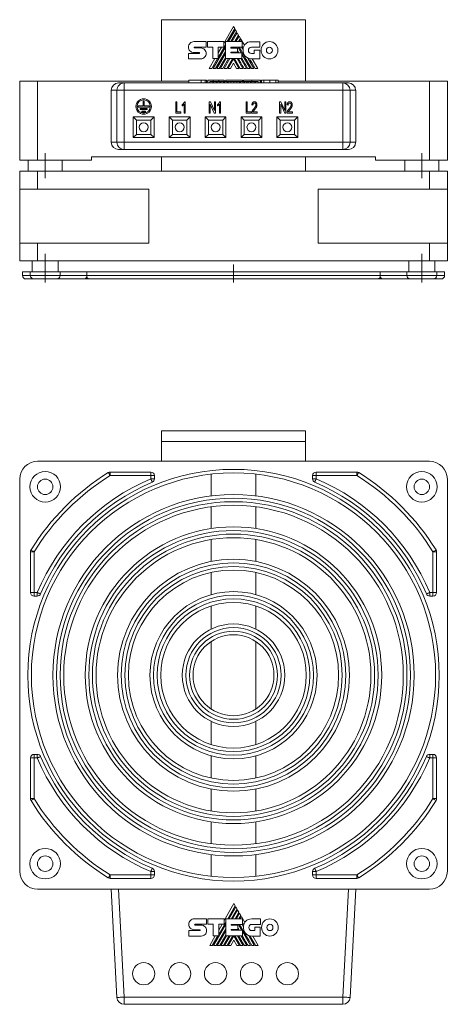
# Model space of a CAD drawing. Header units: millimetres. Extents: x 44 to 565, y 72 to 346.
# Tile 2 of 3: x 246 to 365, y 72 to 346. Entities that reach past the tile are written whole.
import ezdxf

# ---------------------------------------------------------------- set-up
doc = ezdxf.new("R2010")
doc.units = ezdxf.units.MM
doc.linetypes.add('CENTERX2', pattern=[20.32, 12.7, -2.54, 2.54, -2.54])
doc.linetypes.add('PHANTOM', pattern=[12.7, 6.35, -1.27, 1.27, -1.27, 1.27, -1.27])
doc.layers.add('___VS___', color=7, linetype='Continuous', lineweight=15)

msp = doc.modelspace()

# ---------------------------------------------------------------- linework, layer by layer
at = {"color": 7, "linetype": 'Continuous', "lineweight": 15}
for p, q in [((285.82, 346.06), (325.82, 346.06)), ((285.82, 328.96), (285.82, 346.06)), ((325.82, 346.06), (325.82, 328.96)), ((305.81, 344.19), (303.09, 339.48)), ((304.09, 339.95), (306.18, 343.57)), ((306.34, 343.29), (304.41, 339.95)), ((305.12, 339.95), (306.69, 342.68)), ((306.85, 342.4), (305.44, 339.95)), ((306.18, 343.57), (305.81, 344.19)), ((306.69, 342.68), (306.34, 343.29)), ((307.21, 341.78), (306.85, 342.4)), ((294.78, 339.97), (298.2, 339.97)), ((298.2, 339.97), (298.2, 338.44)), ((298.54, 338.44), (298.54, 339.96)), ((298.54, 339.96), (303.09, 339.96)), ((303.09, 339.96), (303.09, 338.45)), ((303.55, 335.24), (303.55, 339.95)), ((303.55, 339.95), (308.19, 339.95)), ((306.15, 339.95), (307.21, 341.78)), ((307.37, 341.5), (306.47, 339.95)), ((307.2, 339.95), (307.73, 340.87)), ((307.73, 340.87), (307.37, 341.5)), ((307.89, 340.61), (307.51, 339.95)), ((308.84, 338.95), (307.89, 340.61)), ((308.19, 339.95), (308.19, 338.43)), ((310.79, 339.94), (313.17, 339.94)), ((313.17, 339.94), (313.17, 338.41)), ((296.29, 336.94), (294.78, 336.94)), ((294.98, 338.44), (298.2, 338.44)), ((294.98, 338.2), (296.72, 338.2)), ((300.02, 338.44), (298.54, 338.44)), ((300.02, 335.24), (300.02, 338.44)), ((300.12, 332.52), (303.55, 338.46)), ((300.83, 332.52), (303.55, 337.23)), ((301.57, 335.59), (303.55, 339.02)), ((303.09, 338.45), (301.57, 338.45)), ((301.57, 335.24), (301.57, 338.45)), ((302.5, 338.45), (301.57, 336.85)), ((305.09, 338.43), (308.19, 338.43)), ((305.09, 338.43), (305.09, 338.18)), ((305.09, 338.18), (306.94, 338.18)), ((305.09, 337.03), (306.94, 337.03)), ((305.09, 337.03), (305.09, 336.8)), ((305.09, 336.8), (308.17, 336.8)), ((305.37, 336.8), (305.5, 337.03)), ((305.45, 338.18), (305.59, 338.43)), ((305.69, 336.8), (305.82, 337.03)), ((306.17, 338.18), (306.32, 338.43)), ((306.49, 338.18), (306.63, 338.43)), ((306.81, 337.03), (306.94, 336.8)), ((306.94, 338.18), (306.94, 337.03)), ((307.2, 338.16), (307.35, 338.43)), ((307.2, 338.16), (307.98, 336.8)), ((308.07, 338.43), (308.47, 337.73)), ((308.17, 335.24), (308.17, 336.8)), ((313.17, 338.41), (310.79, 338.41)), ((311.61, 336.69), (311.61, 337.6)), ((311.61, 337.6), (313.12, 337.6)), ((313.12, 337.6), (313.12, 335.17)), ((293.28, 336.69), (296.29, 336.69)), ((296.72, 335.18), (293.28, 335.18)), ((300.64, 335.24), (299.07, 332.52)), ((299.8, 332.52), (301.37, 335.24)), ((300.02, 335.24), (301.57, 335.24)), ((301.16, 332.52), (303.55, 336.67)), ((301.86, 332.52), (303.55, 335.44)), ((302.18, 332.52), (303.75, 335.24)), ((302.89, 332.52), (304.47, 335.24)), ((303.22, 332.52), (304.79, 335.24)), ((303.55, 335.24), (308.17, 335.24)), ((303.93, 332.52), (305.51, 335.24)), ((304.25, 332.52), (305.81, 335.22)), ((307.37, 332.52), (305.81, 335.22)), ((307.69, 332.52), (306.11, 335.24)), ((306.81, 335.24), (308.39, 332.52)), ((307.84, 335.24), (309.42, 332.52)), ((308.17, 336.48), (310.46, 332.52)), ((309.83, 335.38), (311.48, 332.52)), ((310.79, 336.69), (311.61, 336.69)), ((313.12, 335.17), (310.8, 335.17)), ((312.56, 332.52), (311.03, 335.17)), ((305.81, 333.99), (304.95, 332.52)), ((305.81, 333.99), (306.66, 332.52)), ((246.32, 306.96), (246.32, 328.96)), ((246.32, 328.96), (251.32, 328.96)), ((251.32, 306.96), (251.32, 328.96)), ((251.32, 328.96), (293.4, 328.96)), ((293.4, 329.21), (293.4, 328.46)), ((296.84, 329.21), (293.4, 329.21)), ((293.4, 329.21), (293.4, 328.46)), ((298.34, 329.21), (298.34, 328.46)), ((298.34, 328.96), (298.66, 328.96)), ((298.66, 329.21), (298.66, 328.46)), ((300.14, 329.21), (298.66, 329.21)), ((299.19, 328.87), (299.19, 328.46)), ((299.19, 328.87), (299.92, 328.87)), ((299.92, 328.87), (299.92, 328.46)), ((299.92, 328.87), (300.24, 328.87)), ((300.14, 329.21), (300.14, 328.87)), ((300.14, 329.21), (301.69, 329.21)), ((300.24, 328.87), (300.24, 328.46)), ((300.24, 328.87), (300.95, 328.87)), ((300.95, 328.87), (300.95, 328.46)), ((300.95, 328.87), (301.28, 328.87)), ((301.28, 328.87), (301.28, 328.46)), ((301.28, 328.87), (301.98, 328.87)), ((301.69, 329.21), (301.69, 328.87)), ((303.21, 329.21), (301.69, 329.21)), ((301.98, 328.87), (301.98, 328.46)), ((301.98, 328.87), (302.3, 328.87)), ((302.3, 328.87), (302.3, 328.46)), ((302.3, 328.87), (303.01, 328.87)), ((303.01, 328.87), (303.01, 328.46)), ((303.01, 328.87), (303.34, 328.87)), ((303.21, 328.87), (303.21, 329.21)), ((303.21, 328.96), (303.67, 328.96)), ((303.34, 328.87), (303.34, 328.46)), ((303.34, 328.87), (304.05, 328.87)), ((303.67, 329.21), (303.67, 328.87)), ((303.67, 329.21), (308.29, 329.21)), ((304.05, 328.87), (304.05, 328.46)), ((304.05, 328.87), (304.37, 328.87)), ((304.37, 328.87), (304.37, 328.46)), ((304.37, 328.87), (305.07, 328.87)), ((305.07, 328.87), (305.07, 328.46)), ((305.93, 328.87), (305.07, 328.87)), ((305.93, 328.87), (305.93, 328.46)), ((305.93, 328.87), (306.77, 328.87)), ((306.77, 328.87), (306.77, 328.46)), ((306.77, 328.87), (307.48, 328.87)), ((307.48, 328.87), (307.48, 328.46)), ((307.81, 328.87), (307.48, 328.87)), ((307.81, 328.87), (307.81, 328.46)), ((307.81, 328.87), (308.51, 328.87)), ((308.29, 329.21), (308.29, 328.87)), ((308.29, 329.21), (308.31, 329.21)), ((308.31, 329.21), (308.31, 328.87)), ((308.31, 328.96), (308.58, 328.96)), ((308.51, 328.87), (308.51, 328.46)), ((308.84, 328.87), (308.51, 328.87)), ((308.58, 329.21), (308.58, 328.87)), ((310.92, 329.21), (308.58, 329.21)), ((308.84, 328.87), (308.84, 328.46)), ((308.84, 328.87), (309.54, 328.87)), ((309.54, 328.87), (309.54, 328.46)), ((309.86, 328.87), (309.54, 328.87)), ((309.86, 328.87), (309.86, 328.46)), ((309.86, 328.87), (310.57, 328.87)), ((310.57, 328.87), (310.57, 328.46)), ((310.9, 328.87), (310.58, 328.87)), ((310.9, 328.87), (310.9, 328.46)), ((310.9, 328.87), (311.6, 328.87)), ((310.92, 328.87), (310.92, 329.21)), ((313.24, 329.21), (310.92, 329.21)), ((311.6, 328.87), (311.6, 328.46)), ((311.96, 328.87), (311.6, 328.87)), ((311.96, 328.87), (311.96, 328.46)), ((311.96, 328.87), (312.68, 328.87)), ((312.68, 328.87), (312.68, 328.46)), ((313.24, 329.21), (313.24, 328.46)), ((313.29, 329.21), (313.24, 329.21)), ((313.29, 329.21), (313.29, 328.46)), ((313.29, 328.96), (313.61, 328.96)), ((313.61, 329.21), (313.61, 328.46)), ((318.28, 329.21), (318.28, 328.46)), ((318.28, 328.96), (360.32, 328.96)), ((360.32, 306.96), (360.32, 328.96)), ((360.32, 328.96), (365.32, 328.96)), ((365.32, 306.96), (365.32, 328.96)), ((271.82, 311.96), (271.82, 326.46)), ((273.39, 326.46), (271.82, 326.46)), ((273.39, 311.96), (273.39, 326.46)), ((275.39, 326.46), (273.39, 326.46)), ((273.82, 328.46), (275.39, 328.46)), ((275.39, 328.46), (336.24, 328.46)), ((275.39, 326.46), (275.39, 328.46)), ((275.39, 311.96), (275.39, 326.46)), ((336.24, 326.46), (275.39, 326.46)), ((336.24, 326.46), (336.24, 328.46)), ((336.24, 328.46), (337.81, 328.46)), ((336.24, 311.96), (336.24, 326.46)), ((338.24, 326.46), (336.24, 326.46)), ((338.24, 311.96), (338.24, 326.46)), ((339.82, 326.46), (338.24, 326.46)), ((339.82, 311.96), (339.82, 326.46)), ((280.67, 322.06), (280.67, 323.41)), ((280.67, 323.41), (280.97, 323.41)), ((280.97, 322.06), (280.97, 323.41)), ((289.75, 323.26), (290.04, 323.26)), ((289.75, 320.06), (289.75, 323.26)), ((290.04, 323.26), (290.04, 320.43)), ((292.19, 323.26), (292.37, 323.26)), ((292.37, 323.26), (292.37, 320.06)), ((299.06, 323.26), (299.37, 323.26)), ((299.06, 320.06), (299.06, 323.26)), ((299.37, 323.26), (300.5, 320.78)), ((300.5, 323.26), (300.79, 323.26)), ((300.5, 320.78), (300.5, 323.26)), ((300.79, 323.26), (300.79, 320.06)), ((302, 323.26), (302.18, 323.26)), ((302.18, 323.26), (302.18, 320.06)), ((309.34, 323.26), (309.63, 323.26)), ((309.34, 320.06), (309.34, 323.26)), ((309.63, 323.26), (309.63, 320.43)), ((318.66, 323.26), (318.97, 323.26)), ((318.66, 320.06), (318.66, 323.26)), ((318.97, 323.26), (320.1, 320.78)), ((320.1, 323.26), (320.38, 323.26)), ((320.1, 320.78), (320.1, 323.26)), ((320.38, 323.26), (320.38, 320.06)), ((279.32, 321.76), (279.32, 322.06)), ((279.32, 322.06), (280.67, 322.06)), ((279.32, 321.76), (282.32, 321.76)), ((279.82, 321.06), (279.82, 321.36)), ((279.82, 321.36), (281.82, 321.36)), ((279.82, 321.06), (281.82, 321.06)), ((280.32, 320.36), (280.32, 320.66)), ((280.32, 320.66), (281.32, 320.66)), ((280.32, 320.36), (281.32, 320.36)), ((280.97, 322.06), (282.32, 322.06)), ((281.32, 320.66), (281.32, 320.36)), ((281.82, 321.36), (281.82, 321.06)), ((282.32, 322.06), (282.32, 321.76)), ((290.04, 320.43), (291.14, 320.43)), ((291.14, 320.43), (291.14, 320.06)), ((291.55, 322.08), (291.55, 322.46)), ((292.09, 320.06), (292.09, 322.55)), ((300.48, 320.06), (299.35, 322.54)), ((299.35, 322.54), (299.35, 320.06)), ((301.36, 322.08), (301.36, 322.46)), ((301.89, 320.06), (301.89, 322.55)), ((309.63, 320.43), (310.73, 320.43)), ((310.73, 320.43), (310.73, 320.06)), ((311.23, 322.31), (310.94, 322.36)), ((311.28, 320.47), (312.38, 320.47)), ((312.38, 320.47), (312.38, 320.06)), ((320.08, 320.06), (318.95, 322.54)), ((318.95, 322.54), (318.95, 320.06)), ((321.04, 322.31), (320.75, 322.36)), ((321.1, 320.47), (322.19, 320.47)), ((322.19, 320.47), (322.19, 320.06)), ((277.92, 313.26), (277.92, 319.06)), ((277.92, 319.06), (283.72, 319.06)), ((277.92, 319.06), (278.82, 318.16)), ((278.82, 318.16), (278.82, 314.16)), ((282.82, 318.16), (278.82, 318.16)), ((283.72, 319.06), (282.82, 318.16)), ((282.82, 314.16), (282.82, 318.16)), ((283.72, 319.06), (283.72, 313.26)), ((287.92, 319.06), (293.72, 319.06)), ((287.92, 313.26), (287.92, 319.06)), ((288.82, 318.16), (287.92, 319.06)), ((288.82, 318.16), (288.82, 314.16)), ((292.82, 318.16), (288.82, 318.16)), ((291.14, 320.06), (289.75, 320.06)), ((292.37, 320.06), (292.09, 320.06)), ((293.72, 319.06), (292.82, 318.16)), ((292.82, 314.16), (292.82, 318.16)), ((293.72, 319.06), (293.72, 313.26)), ((297.92, 319.06), (303.72, 319.06)), ((297.92, 313.26), (297.92, 319.06)), ((297.92, 319.06), (298.82, 318.16)), ((302.82, 318.16), (298.82, 318.16)), ((298.82, 318.16), (298.82, 314.16)), ((299.35, 320.06), (299.06, 320.06)), ((300.79, 320.06), (300.48, 320.06)), ((302.18, 320.06), (301.89, 320.06)), ((302.82, 318.16), (303.72, 319.06)), ((302.82, 314.16), (302.82, 318.16)), ((303.72, 319.06), (303.72, 313.26)), ((307.92, 313.26), (307.92, 319.06)), ((307.92, 319.06), (313.72, 319.06)), ((307.92, 319.06), (308.82, 318.16)), ((312.82, 318.16), (308.82, 318.16)), ((308.82, 318.16), (308.82, 314.16)), ((310.73, 320.06), (309.34, 320.06)), ((312.38, 320.06), (310.9, 320.06)), ((313.72, 319.06), (312.82, 318.16)), ((312.82, 314.16), (312.82, 318.16)), ((313.72, 319.06), (313.72, 313.26)), ((317.92, 319.06), (323.72, 319.06)), ((317.92, 313.26), (317.92, 319.06)), ((318.82, 318.16), (317.92, 319.06)), ((318.95, 320.06), (318.66, 320.06)), ((318.82, 318.16), (318.82, 314.16)), ((322.82, 318.16), (318.82, 318.16)), ((320.38, 320.06), (320.08, 320.06)), ((322.19, 320.06), (320.71, 320.06)), ((323.72, 319.06), (322.82, 318.16)), ((322.82, 314.16), (322.82, 318.16)), ((323.72, 319.06), (323.72, 313.26)), ((278.82, 314.16), (277.92, 313.26)), ((283.72, 313.26), (277.92, 313.26)), ((278.82, 314.16), (282.82, 314.16)), ((282.82, 314.16), (283.72, 313.26)), ((288.82, 314.16), (287.92, 313.26)), ((293.72, 313.26), (287.92, 313.26)), ((288.82, 314.16), (292.82, 314.16)), ((293.72, 313.26), (292.82, 314.16)), ((297.92, 313.26), (298.82, 314.16)), ((303.72, 313.26), (297.92, 313.26)), ((298.82, 314.16), (302.82, 314.16)), ((302.82, 314.16), (303.72, 313.26)), ((308.82, 314.16), (307.92, 313.26)), ((313.72, 313.26), (307.92, 313.26)), ((308.82, 314.16), (312.82, 314.16)), ((312.82, 314.16), (313.72, 313.26)), ((318.82, 314.16), (317.92, 313.26)), ((323.72, 313.26), (317.92, 313.26)), ((318.82, 314.16), (322.82, 314.16)), ((323.72, 313.26), (322.82, 314.16)), ((271.82, 311.96), (273.39, 311.96)), ((273.39, 311.96), (275.39, 311.96)), ((275.39, 309.96), (273.82, 309.96)), ((275.39, 311.96), (336.24, 311.96)), ((275.39, 309.96), (275.39, 311.96)), ((336.24, 309.96), (275.39, 309.96)), ((336.24, 309.96), (336.24, 311.96)), ((336.24, 311.96), (338.24, 311.96)), ((337.81, 309.96), (336.24, 309.96)), ((338.24, 311.96), (339.82, 311.96)), ((246.32, 306.96), (251.32, 306.96)), ((248.67, 306.96), (248.67, 303.96)), ((251.32, 306.96), (266.32, 306.96)), ((258.17, 303.96), (258.17, 306.96)), ((345.32, 307.96), (266.32, 307.96)), ((266.32, 307.96), (266.32, 306.96)), ((285.82, 303.96), (285.82, 307.96)), ((325.82, 307.96), (325.82, 303.96)), ((345.32, 307.96), (345.32, 306.96)), ((345.32, 306.96), (360.32, 306.96)), ((353.47, 306.96), (353.47, 303.96)), ((360.32, 306.96), (365.32, 306.96)), ((362.97, 303.96), (362.97, 306.96)), ((246.32, 298.96), (246.32, 303.96)), ((251.32, 303.96), (246.32, 303.96)), ((251.32, 298.96), (251.32, 303.96)), ((360.32, 303.96), (251.32, 303.96)), ((360.32, 298.96), (360.32, 303.96)), ((365.32, 303.96), (360.32, 303.96)), ((365.32, 298.96), (365.32, 303.96)), ((246.32, 283.96), (246.32, 298.96)), ((251.32, 298.96), (246.32, 298.96)), ((282.24, 298.96), (251.32, 298.96)), ((282.24, 283.96), (282.24, 298.96)), ((329.39, 283.96), (329.39, 298.96)), ((360.32, 298.96), (329.39, 298.96)), ((365.32, 298.96), (360.32, 298.96)), ((365.32, 283.96), (365.32, 298.96)), ((246.32, 278.96), (246.32, 283.96)), ((251.32, 283.96), (246.32, 283.96)), ((251.32, 278.96), (251.32, 283.96)), ((282.24, 283.96), (251.32, 283.96)), ((360.32, 283.96), (329.39, 283.96)), ((360.32, 278.96), (360.32, 283.96)), ((365.32, 283.96), (360.32, 283.96)), ((365.32, 278.96), (365.32, 283.96)), ((251.32, 278.96), (246.32, 278.96)), ((249.77, 278.96), (249.77, 275.96)), ((360.32, 278.96), (251.32, 278.96)), ((257.07, 275.96), (257.07, 278.96)), ((354.57, 278.96), (354.57, 275.96)), ((365.32, 278.96), (360.32, 278.96)), ((361.87, 275.96), (361.87, 278.96)), ((247.07, 275.96), (247.07, 274.96)), ((249.27, 275.96), (247.07, 275.96)), ((250.27, 273.96), (248.07, 273.96)), ((249.27, 275.96), (249.27, 274.96)), ((257.57, 275.96), (249.27, 275.96)), ((250.27, 273.96), (256.57, 273.96)), ((264.28, 273.96), (256.57, 273.96)), ((257.57, 274.96), (257.57, 275.96)), ((264.99, 275.96), (257.57, 275.96)), ((264.29, 273.96), (264.27, 273.96)), ((264.28, 273.96), (265.68, 273.96)), ((346.65, 275.96), (264.99, 275.96)), ((264.99, 274.96), (264.99, 275.96)), ((264.99, 274.96), (346.65, 274.96)), ((265.71, 273.96), (265.68, 273.96)), ((345.93, 273.96), (265.71, 273.96)), ((345.95, 273.96), (345.93, 273.96)), ((345.95, 273.96), (347.35, 273.96)), ((346.65, 274.96), (346.65, 275.96)), ((354.07, 275.96), (346.65, 275.96)), ((347.36, 273.96), (347.34, 273.96)), ((355.07, 273.96), (347.35, 273.96)), ((354.07, 275.96), (354.07, 274.96)), ((362.37, 275.96), (354.07, 275.96)), ((355.07, 273.96), (361.37, 273.96)), ((363.57, 273.96), (361.37, 273.96)), ((362.37, 274.96), (362.37, 275.96)), ((364.57, 275.96), (362.37, 275.96)), ((364.57, 274.96), (364.57, 275.96)), ((285.82, 231.77), (325.82, 231.77)), ((285.82, 231.77), (285.82, 228.77)), ((325.82, 231.77), (325.82, 228.77)), ((285.82, 228.77), (325.82, 228.77)), ((285.82, 228.77), (285.82, 223.27)), ((325.82, 228.77), (325.82, 223.27)), ((285.82, 223.27), (251.32, 223.27)), ((285.82, 223.27), (325.82, 223.27)), ((360.32, 223.27), (325.82, 223.27)), ((271.5, 220.27), (282.82, 220.27)), ((271.5, 219.27), (271.5, 220.27)), ((282.82, 219.27), (271.5, 219.27)), ((282.82, 220.27), (282.82, 219.27)), ((283.82, 219.27), (282.82, 219.27)), ((282.82, 218.37), (282.82, 219.27)), ((283.82, 219.27), (283.82, 218.37)), ((299.57, 219.67), (299.57, 213.63)), ((312.06, 213.63), (312.06, 219.67)), ((327.82, 218.37), (327.82, 219.27)), ((328.82, 219.27), (327.82, 219.27)), ((328.82, 220.27), (340.13, 220.27)), ((328.82, 219.27), (328.82, 220.27)), ((340.13, 219.27), (328.82, 219.27)), ((328.82, 219.27), (328.82, 218.37)), ((340.13, 219.27), (340.13, 220.27)), ((246.32, 218.27), (246.32, 109.27)), ((283.82, 218.37), (282.82, 218.37)), ((327.82, 218.37), (328.82, 218.37)), ((365.32, 109.27), (365.32, 218.27)), ((299.57, 210.6), (299.57, 204.54)), ((312.06, 204.54), (312.06, 210.6)), ((299.57, 201.5), (299.57, 195.41)), ((312.06, 195.41), (312.06, 201.5)), ((249.32, 186.77), (249.32, 198.08)), ((250.32, 198.08), (249.32, 198.08)), ((250.32, 198.08), (250.32, 186.77)), ((361.32, 198.08), (362.32, 198.08)), ((361.32, 186.77), (361.32, 198.08)), ((362.32, 198.08), (362.32, 186.77)), ((299.57, 192.34), (299.57, 186.16)), ((312.06, 186.16), (312.06, 192.34)), ((250.32, 186.77), (249.32, 186.77)), ((250.32, 186.77), (251.21, 186.77)), ((250.32, 186.77), (250.32, 185.77)), ((251.21, 185.77), (251.21, 186.77)), ((360.42, 185.77), (360.42, 186.77)), ((360.42, 186.77), (361.32, 186.77)), ((362.32, 186.77), (361.32, 186.77)), ((361.32, 185.77), (361.32, 186.77)), ((251.21, 185.77), (250.32, 185.77)), ((361.32, 185.77), (360.42, 185.77)), ((299.57, 183.03), (299.57, 176.58)), ((312.06, 176.58), (312.06, 183.03)), ((299.57, 173.12), (299.57, 154.41)), ((312.06, 154.41), (312.06, 173.12)), ((299.57, 150.96), (299.57, 144.5)), ((312.06, 144.5), (312.06, 150.96)), ((249.32, 129.46), (249.32, 140.77)), ((249.32, 140.77), (250.32, 140.77)), ((250.32, 141.77), (251.21, 141.77)), ((250.32, 141.77), (250.32, 140.77)), ((251.21, 140.77), (250.32, 140.77)), ((250.32, 140.77), (250.32, 129.46)), ((251.21, 141.77), (251.21, 140.77)), ((299.57, 141.37), (299.57, 135.19)), ((312.06, 135.19), (312.06, 141.37)), ((360.42, 141.77), (361.32, 141.77)), ((360.42, 140.77), (360.42, 141.77)), ((361.32, 140.77), (360.42, 140.77)), ((361.32, 140.77), (361.32, 141.77)), ((361.32, 140.77), (362.32, 140.77)), ((361.32, 129.46), (361.32, 140.77)), ((362.32, 140.77), (362.32, 129.46)), ((299.57, 132.13), (299.57, 126.03)), ((312.06, 126.03), (312.06, 132.13)), ((250.32, 129.46), (249.32, 129.46)), ((362.32, 129.46), (361.32, 129.46)), ((299.57, 122.99), (299.57, 116.93)), ((312.06, 116.93), (312.06, 122.99)), ((299.57, 113.91), (299.57, 107.87)), ((312.06, 107.87), (312.06, 113.91)), ((271.5, 108.27), (282.82, 108.27)), ((271.5, 108.27), (271.5, 107.27)), ((282.82, 107.27), (271.5, 107.27)), ((283.82, 109.16), (282.82, 109.16)), ((282.82, 108.27), (282.82, 109.16)), ((282.82, 108.27), (283.82, 108.27)), ((282.82, 108.27), (282.82, 107.27)), ((283.82, 109.16), (283.82, 108.27)), ((327.82, 108.27), (327.82, 109.16)), ((328.82, 109.16), (327.82, 109.16)), ((327.82, 108.27), (328.82, 108.27)), ((328.82, 109.16), (328.82, 108.27)), ((328.82, 107.27), (328.82, 108.27)), ((328.82, 108.27), (340.13, 108.27)), ((340.13, 107.27), (328.82, 107.27)), ((340.13, 107.27), (340.13, 108.27)), ((251.32, 104.27), (360.32, 104.27)), ((273.39, 74.16), (271.82, 104.27)), ((273.82, 104.27), (275.39, 74.27)), ((336.24, 74.27), (337.81, 104.27)), ((339.82, 104.27), (338.24, 74.16)), ((305.93, 100.27), (303.21, 95.55)), ((304.21, 96.02), (306.3, 99.65)), ((306.46, 99.36), (304.53, 96.02)), ((305.24, 96.02), (306.81, 98.75)), ((306.3, 99.65), (305.93, 100.27)), ((306.81, 98.75), (306.46, 99.36)), ((294.9, 96.04), (298.32, 96.04)), ((298.32, 96.04), (298.32, 94.51)), ((298.66, 94.51), (298.66, 96.04)), ((298.66, 96.04), (303.21, 96.04)), ((303.21, 96.04), (303.21, 94.53)), ((303.67, 96.02), (308.31, 96.02)), ((303.67, 91.32), (303.67, 96.02)), ((306.97, 98.47), (305.56, 96.02)), ((306.27, 96.02), (307.33, 97.85)), ((307.49, 97.58), (306.59, 96.02)), ((307.33, 97.85), (306.97, 98.47)), ((307.32, 96.02), (307.85, 96.95)), ((307.85, 96.95), (307.49, 97.58)), ((308.01, 96.68), (307.63, 96.02)), ((308.96, 95.03), (308.01, 96.68)), ((308.31, 96.02), (308.31, 94.5)), ((310.91, 96.01), (313.29, 96.01)), ((313.29, 96.01), (313.29, 94.48)), ((293.4, 94.51), (293.4, 94.51)), ((295.1, 94.51), (298.32, 94.51)), ((295.1, 94.28), (296.84, 94.28)), ((300.14, 94.51), (298.66, 94.51)), ((300.14, 91.32), (300.14, 94.51)), ((300.24, 88.6), (303.67, 94.53)), ((300.95, 88.6), (303.67, 93.3)), ((301.69, 91.67), (303.67, 95.09)), ((303.21, 94.53), (301.69, 94.53)), ((301.69, 91.32), (301.69, 94.53)), ((302.62, 94.53), (301.69, 92.93)), ((305.21, 94.5), (308.31, 94.5)), ((305.21, 94.5), (305.21, 94.25)), ((305.21, 94.25), (307.06, 94.25)), ((305.21, 93.1), (307.06, 93.1)), ((305.21, 93.1), (305.21, 92.87)), ((305.49, 92.87), (305.62, 93.1)), ((305.57, 94.25), (305.71, 94.5)), ((305.81, 92.87), (305.94, 93.1)), ((306.29, 94.25), (306.43, 94.5)), ((306.61, 94.25), (306.75, 94.5)), ((306.93, 93.1), (307.06, 92.87)), ((307.06, 94.25), (307.06, 93.1)), ((307.32, 94.23), (307.47, 94.5)), ((307.32, 94.23), (308.1, 92.87)), ((308.19, 94.5), (308.59, 93.8)), ((313.29, 94.48), (310.91, 94.48)), ((311.73, 92.77), (311.73, 93.68)), ((311.73, 93.68), (313.24, 93.68)), ((313.24, 93.68), (313.24, 91.25)), ((293.4, 92.76), (296.41, 92.76)), ((293.4, 91.25), (293.4, 92.76)), ((296.84, 91.25), (293.4, 91.25)), ((296.41, 93.02), (294.9, 93.02)), ((300.76, 91.32), (299.19, 88.6)), ((299.92, 88.6), (301.49, 91.32)), ((300.14, 91.32), (301.69, 91.32)), ((301.28, 88.6), (303.67, 92.74)), ((301.98, 88.6), (303.67, 91.52)), ((302.3, 88.6), (303.87, 91.32)), ((303.01, 88.6), (304.59, 91.32)), ((303.34, 88.6), (304.91, 91.32)), ((303.67, 91.32), (308.29, 91.32)), ((304.05, 88.6), (305.63, 91.32)), ((304.37, 88.6), (305.93, 91.3)), ((305.21, 92.87), (308.29, 92.87)), ((307.48, 88.6), (305.93, 91.3)), ((307.81, 88.6), (306.23, 91.32)), ((306.93, 91.32), (308.51, 88.6)), ((307.96, 91.32), (309.54, 88.6)), ((308.29, 91.32), (308.29, 92.87)), ((308.29, 92.55), (310.57, 88.6)), ((309.95, 91.46), (311.6, 88.6)), ((310.91, 92.77), (311.73, 92.77)), ((313.24, 91.25), (310.92, 91.25)), ((312.68, 88.6), (311.15, 91.25)), ((299.19, 88.6), (299.92, 88.6)), ((300.24, 88.6), (300.95, 88.6)), ((301.28, 88.6), (301.98, 88.6)), ((302.3, 88.6), (303.01, 88.6)), ((303.34, 88.6), (304.05, 88.6)), ((304.37, 88.6), (305.07, 88.6)), ((305.93, 90.06), (305.07, 88.6)), ((305.93, 90.06), (306.77, 88.6)), ((306.77, 88.6), (307.48, 88.6)), ((307.81, 88.6), (308.51, 88.6)), ((308.84, 88.6), (309.54, 88.6)), ((309.86, 88.6), (310.57, 88.6)), ((310.9, 88.6), (311.6, 88.6)), ((311.96, 88.6), (312.68, 88.6)), ((275.39, 74.27), (336.24, 74.27)), ((275.39, 72.27), (275.39, 74.27)), ((336.24, 72.27), (336.24, 74.27)), ((336.24, 72.27), (275.39, 72.27))]:
    msp.add_line(p, q, dxfattribs=at)
at = {"color": 8, "linetype": 'Continuous', "lineweight": 15}
for p, q in [((296.84, 329.21), (296.84, 328.46)), ((297.91, 329.21), (297.91, 328.46)), ((314.3, 329.21), (314.3, 328.46)), ((315.95, 329.21), (315.95, 328.46)), ((317.6, 329.21), (317.6, 328.46)), ((247.07, 274.96), (249.27, 274.96)), ((249.27, 274.96), (257.57, 274.96)), ((257.57, 274.96), (264.99, 274.96)), ((346.65, 274.96), (354.07, 274.96)), ((354.07, 274.96), (362.37, 274.96)), ((362.37, 274.96), (364.57, 274.96))]:
    msp.add_line(p, q, dxfattribs=at)
at = {"color": 7, "linetype": 'CENTERX2', "lineweight": 0}
for p, q in [((275.39, 309.96), (275.39, 328.46)), ((336.24, 309.96), (336.24, 328.46)), ((253.42, 301.96), (253.42, 308.96)), ((358.22, 301.96), (358.22, 308.96)), ((253.42, 280.96), (253.42, 275.96)), ((358.22, 280.96), (358.22, 275.96)), ((305.82, 272.96), (305.82, 277.96)), ((253.42, 272.96), (253.42, 275.96)), ((358.22, 272.96), (358.22, 275.96))]:
    msp.add_line(p, q, dxfattribs=at)
at = {"color": 7, "linetype": 'Continuous', "lineweight": 15, "flags": 128}
for points in [[(311.84, 332.52), (311.36, 333.35), (310.91, 334.12), (310.57, 334.69), (310.26, 335.23)], [(271.5, 219.27), (271.49, 219.28), (271.46, 219.33), (271.42, 219.41), (271.35, 219.52), (271.27, 219.65), (271.18, 219.79), (271.08, 219.95), (270.98, 220.12)], [(340.13, 219.27), (340.14, 219.28), (340.17, 219.33), (340.22, 219.41), (340.28, 219.52), (340.36, 219.65), (340.45, 219.79), (340.55, 219.95), (340.65, 220.12)], [(283.2, 217.45), (283.13, 217.63), (283.06, 217.8), (282.99, 217.96), (282.93, 218.1), (282.88, 218.22), (282.85, 218.3), (282.82, 218.35), (282.82, 218.37)], [(328.43, 217.45), (328.5, 217.63), (328.58, 217.8), (328.64, 217.96), (328.7, 218.1), (328.75, 218.22), (328.79, 218.3), (328.81, 218.35), (328.82, 218.37)], [(250.32, 198.08), (250.3, 198.09), (250.25, 198.12), (250.17, 198.17), (250.07, 198.23), (249.94, 198.31), (249.79, 198.4), (249.63, 198.5), (249.47, 198.61)], [(361.32, 198.08), (361.33, 198.09), (361.38, 198.12), (361.46, 198.17), (361.57, 198.23), (361.69, 198.31), (361.84, 198.4), (362, 198.5), (362.17, 198.61)], [(252.13, 186.38), (251.95, 186.45), (251.78, 186.53), (251.62, 186.59), (251.48, 186.65), (251.37, 186.7), (251.28, 186.74), (251.23, 186.76), (251.21, 186.77)], [(359.5, 186.38), (359.68, 186.45), (359.85, 186.53), (360.01, 186.59), (360.15, 186.65), (360.26, 186.7), (360.35, 186.74), (360.4, 186.76), (360.42, 186.77)], [(252.13, 141.16), (251.95, 141.08), (251.78, 141.01), (251.62, 140.94), (251.48, 140.88), (251.37, 140.83), (251.28, 140.8), (251.23, 140.77), (251.21, 140.77)], [(360.42, 140.77), (360.4, 140.77), (360.35, 140.8), (360.26, 140.83), (360.15, 140.88), (360.01, 140.94), (359.85, 141.01), (359.68, 141.08), (359.5, 141.16)], [(250.32, 129.46), (250.3, 129.45), (250.25, 129.42), (250.17, 129.37), (250.07, 129.3), (249.94, 129.22), (249.79, 129.13), (249.63, 129.03), (249.47, 128.93)], [(362.17, 128.93), (362, 129.03), (361.84, 129.13), (361.69, 129.22), (361.57, 129.3), (361.46, 129.37), (361.38, 129.42), (361.33, 129.45), (361.32, 129.46)], [(283.2, 110.09), (283.13, 109.91), (283.06, 109.73), (282.99, 109.57), (282.93, 109.43), (282.88, 109.32), (282.85, 109.23), (282.82, 109.18), (282.82, 109.16)], [(328.82, 109.16), (328.81, 109.18), (328.79, 109.23), (328.75, 109.32), (328.7, 109.43), (328.64, 109.57), (328.58, 109.73), (328.5, 109.91), (328.43, 110.09)], [(271.5, 108.27), (271.49, 108.25), (271.46, 108.2), (271.42, 108.12), (271.35, 108.02), (271.27, 107.89), (271.18, 107.74), (271.08, 107.58), (270.98, 107.42)], [(340.65, 107.42), (340.55, 107.58), (340.45, 107.74), (340.36, 107.89), (340.28, 108.02), (340.22, 108.12), (340.17, 108.2), (340.14, 108.25), (340.13, 108.27)], [(311.96, 88.6), (311.03, 90.2), (310.38, 91.31)], [(273.39, 74.16), (273.43, 74.16), (273.55, 74.17), (273.73, 74.18), (273.98, 74.19), (274.28, 74.21), (274.63, 74.23), (275, 74.25), (275.39, 74.27)], [(338.24, 74.16), (338.2, 74.16), (338.09, 74.17), (337.9, 74.18), (337.65, 74.19), (337.35, 74.21), (337.01, 74.23), (336.63, 74.25), (336.24, 74.27)]]:
    msp.add_lwpolyline(points, dxfattribs=at)
at = {"color": 7, "linetype": 'Continuous', "lineweight": 15}
for centre, radius in [((280.82, 321.91), 2.15), ((280.82, 321.91), 1.85), ((280.82, 316.16), 1.25), ((290.82, 316.16), 1.25), ((300.82, 316.16), 1.25), ((310.82, 316.16), 1.25), ((320.82, 316.16), 1.25), ((305.82, 163.77), 57.25), ((253.42, 216.17), 4.25), ((305.82, 163.77), 56.25), ((358.22, 216.17), 4.25), ((253.42, 216.17), 2.15), ((358.22, 216.17), 2.15), ((305.82, 163.77), 50.25), ((305.82, 163.77), 49.25), ((305.82, 163.77), 48.25), ((305.82, 163.77), 47.25), ((305.82, 163.77), 41.25), ((305.82, 163.77), 40.25), ((305.82, 163.77), 39.25), ((305.82, 163.77), 38.25), ((305.82, 163.77), 32.25), ((305.82, 163.77), 31.25), ((305.82, 163.77), 30.25), ((305.82, 163.77), 29.25), ((305.82, 163.77), 23.25), ((305.82, 163.77), 22.25), ((305.82, 163.77), 21.25), ((305.82, 163.77), 20.25), ((305.82, 163.77), 14.25), ((305.82, 163.77), 13.25), ((305.82, 163.77), 12.25), ((305.82, 163.77), 11.25), ((253.42, 111.37), 4.25), ((358.22, 111.37), 4.25), ((253.42, 111.37), 2.15), ((358.22, 111.37), 2.15), ((280.82, 80.77), 3.1), ((290.82, 80.77), 3.1), ((300.82, 80.77), 3.1), ((310.82, 80.77), 3.1), ((320.82, 80.77), 3.1)]:
    msp.add_circle(centre, radius, dxfattribs=at)
for centre, radius, start, end in [((310.8, 337.51), 2.34, 174.6401, 270), ((311.07, 337.62), 2.6, 149.0381, 166.8386), ((275.39, 326.46), 2, 90.0392, 180.0393), ((336.24, 326.46), 2, 359.9609, 89.9607), ((275.39, 311.96), 2, 179.9607, 269.9608), ((336.24, 311.96), 2, 270.0393, 0.0391), ((248.07, 274.96), 1, 180, 270), ((250.27, 274.96), 1, 180, 270), ((256.57, 274.96), 1, 270, 0), ((264.1, 274.83), 0.893, 281.422, 8.0494), ((265.87, 274.83), 0.89, 171.6531, 257.9429), ((345.76, 274.83), 0.89, 282.057, 8.347), ((347.53, 274.83), 0.893, 171.9503, 258.5782), ((355.07, 274.96), 1, 180, 270), ((361.37, 274.96), 1, 270, 0), ((363.57, 274.96), 1, 270, 0), ((251.32, 218.27), 5, 90, 180), ((360.32, 218.27), 5, 0, 90), ((305.82, 163.77), 66.25, 121.7258, 148.2742), ((305.82, 163.77), 65.25, 121.7258, 148.2742), ((271.5, 219.27), 1, 90, 121.7258), ((282.82, 219.27), 1, 0, 90), ((328.82, 219.27), 1, 90, 180), ((340.13, 219.27), 1, 58.2742, 90), ((305.82, 163.77), 65.25, 31.7258, 58.2742), ((305.82, 163.77), 66.25, 31.7258, 58.2742), ((305.82, 163.77), 59.25, 112.8417, 157.1583), ((305.82, 163.77), 58.25, 112.8417, 157.1583), ((282.82, 218.37), 1, 292.8417, 0), ((328.82, 218.37), 1, 180, 247.1583), ((305.82, 163.77), 58.25, 22.8417, 67.1583), ((305.82, 163.77), 59.25, 22.8417, 67.1583), ((250.32, 198.08), 1, 148.2742, 180), ((361.32, 198.08), 1, 0, 31.7258), ((250.32, 186.77), 1, 180, 270), ((251.21, 186.77), 1, 270, 337.1583), ((360.42, 186.77), 1, 202.8417, 270), ((361.32, 186.77), 1, 270, 0), ((250.32, 140.77), 1, 90, 180), ((251.21, 140.77), 1, 22.8417, 90), ((305.82, 163.77), 59.25, 202.8417, 247.1583), ((305.82, 163.77), 58.25, 202.8417, 247.1583), ((305.82, 163.77), 58.25, 292.8417, 337.1583), ((305.82, 163.77), 59.25, 292.8417, 337.1583), ((360.42, 140.77), 1, 90, 157.1583), ((361.32, 140.77), 1, 0, 90), ((250.32, 129.46), 1, 180, 211.7258), ((305.82, 163.77), 66.25, 211.7258, 238.2742), ((305.82, 163.77), 65.25, 211.7258, 238.2742), ((305.82, 163.77), 65.25, 301.7258, 328.2742), ((305.82, 163.77), 66.25, 301.7258, 328.2742), ((361.32, 129.46), 1, 328.2742, 0), ((282.82, 109.16), 1, 0, 67.1583), ((328.82, 109.16), 1, 112.8417, 180), ((251.32, 109.27), 5, 180, 270), ((271.5, 108.27), 1, 238.2742, 270), ((282.82, 108.27), 1, 270, 0), ((328.82, 108.27), 1, 180, 270), ((340.13, 108.27), 1, 270, 301.7258), ((360.32, 109.27), 5, 270, 0), ((310.92, 93.58), 2.34, 174.6401, 270), ((311.19, 93.69), 2.6, 149.0381, 166.8386), ((275.39, 74.27), 2, 183, 270), ((336.24, 74.27), 2, 270, 357)]:
    msp.add_arc(centre, radius, start, end, dxfattribs=at)
for centre, major_axis, start_param, end_param in [((273.82, 326.46), (-2, 0), 4.712389, 6.283185), ((337.81, 326.46), (-2, 0), 3.141593, 4.712389), ((273.82, 311.96), (2, 0), 3.141593, 4.712389), ((337.81, 311.96), (2, 0), 4.712389, 6.283185)]:
    msp.add_ellipse(centre, major_axis=major_axis, ratio=0.99863, start_param=start_param, end_param=end_param, dxfattribs=at)
for points in [[(293.28, 338.43), (293.28, 338.85), (293.45, 339.24), (293.72, 339.52)], [(293.72, 339.52), (293.99, 339.8), (294.36, 339.97), (294.78, 339.97)], [(309.11, 339.29), (309.5, 339.69), (310.06, 339.94), (310.79, 339.94)], [(314.18, 339.25), (314.6, 339.69), (315.18, 339.96), (315.83, 339.96)], [(315.83, 339.96), (316.47, 339.96), (317.06, 339.69), (317.48, 339.25)], [(293.68, 337.37), (293.42, 337.62), (293.27, 337.97), (293.28, 338.43)], [(294.78, 336.94), (294.35, 336.95), (293.95, 337.09), (293.68, 337.37)], [(294.92, 338.41), (294.9, 338.38), (294.88, 338.35), (294.88, 338.31)], [(294.88, 338.31), (294.88, 338.28), (294.9, 338.25), (294.91, 338.23)], [(294.91, 338.23), (294.93, 338.21), (294.96, 338.2), (294.98, 338.2)], [(294.98, 338.44), (294.95, 338.44), (294.93, 338.43), (294.92, 338.41)], [(296.36, 336.91), (296.34, 336.93), (296.31, 336.94), (296.29, 336.94)], [(296.39, 336.81), (296.39, 336.84), (296.38, 336.88), (296.36, 336.91)], [(296.36, 336.72), (296.38, 336.74), (296.39, 336.77), (296.39, 336.81)], [(296.72, 338.2), (297.14, 338.2), (297.51, 338.02), (297.78, 337.74)], [(297.78, 337.74), (298.05, 337.45), (298.22, 337.06), (298.22, 336.63)], [(307.28, 336.8), (307.13, 337.05), (307.02, 337.25), (306.94, 337.38)], [(310.78, 332.52), (308.6, 336.28), (307.46, 338.25), (307.36, 338.43)], [(308.54, 338.21), (308.4, 338.44), (308.29, 338.64), (308.19, 338.81)], [(308.47, 337.73), (308.48, 337.89), (308.5, 338.05), (308.54, 338.21)], [(308.84, 338.95), (308.92, 339.07), (309.01, 339.19), (309.11, 339.29)], [(310.2, 338.16), (310.05, 338), (309.96, 337.79), (309.96, 337.55)], [(309.96, 337.55), (309.96, 337.31), (310.05, 337.1), (310.2, 336.94)], [(310.79, 338.41), (310.56, 338.41), (310.35, 338.31), (310.2, 338.16)], [(310.2, 336.94), (310.35, 336.79), (310.56, 336.69), (310.79, 336.69)], [(313.5, 337.55), (313.5, 338.22), (313.76, 338.82), (314.18, 339.25)], [(314.18, 335.86), (313.76, 336.29), (313.5, 336.89), (313.5, 337.55)], [(315.23, 338.18), (315.07, 338.02), (314.98, 337.8), (314.98, 337.55)], [(314.98, 337.55), (314.98, 337.31), (315.07, 337.09), (315.23, 336.93)], [(315.83, 338.43), (315.59, 338.43), (315.38, 338.34), (315.23, 338.18)], [(315.23, 336.93), (315.38, 336.77), (315.59, 336.67), (315.83, 336.67)], [(316.43, 338.18), (316.27, 338.33), (316.06, 338.43), (315.83, 338.43)], [(315.83, 336.67), (316.06, 336.67), (316.27, 336.77), (316.43, 336.93)], [(316.68, 337.55), (316.68, 337.8), (316.58, 338.02), (316.43, 338.18)], [(316.43, 336.93), (316.58, 337.09), (316.68, 337.31), (316.68, 337.55)], [(317.48, 339.25), (317.9, 338.82), (318.16, 338.22), (318.16, 337.55)], [(318.16, 337.55), (318.16, 336.89), (317.9, 336.29), (317.48, 335.86)], [(296.29, 336.69), (296.32, 336.69), (296.34, 336.7), (296.36, 336.72)], [(297.79, 335.6), (297.52, 335.33), (297.14, 335.18), (296.72, 335.18)], [(298.22, 336.63), (298.22, 336.22), (298.06, 335.86), (297.79, 335.6)], [(308.72, 332.52), (308.05, 333.66), (307.53, 334.57), (307.14, 335.24)], [(309.75, 332.52), (309.12, 333.6), (308.59, 334.51), (308.17, 335.25)], [(315.83, 335.16), (315.18, 335.16), (314.6, 335.43), (314.18, 335.86)], [(317.48, 335.86), (317.06, 335.43), (316.47, 335.16), (315.83, 335.16)], [(297.91, 329.21), (297.64, 329.21), (297.26, 329.21), (296.84, 329.21)], [(298.34, 329.21), (298.34, 329.21), (298.18, 329.21), (297.91, 329.21)], [(314.3, 329.21), (313.88, 329.21), (313.61, 329.21), (313.61, 329.21)], [(315.95, 329.21), (315.3, 329.21), (314.72, 329.21), (314.3, 329.21)], [(317.6, 329.21), (317.18, 329.21), (316.59, 329.21), (315.95, 329.21)], [(318.28, 329.21), (318.28, 329.21), (318.02, 329.21), (317.6, 329.21)], [(293.84, 95.59), (294.11, 95.87), (294.48, 96.04), (294.9, 96.04)], [(309.23, 95.37), (309.61, 95.77), (310.18, 96.01), (310.91, 96.01)], [(314.3, 95.33), (314.72, 95.76), (315.3, 96.03), (315.95, 96.03)], [(315.95, 96.03), (316.59, 96.03), (317.18, 95.76), (317.6, 95.33)], [(293.8, 93.44), (293.54, 93.69), (293.39, 94.04), (293.4, 94.51)], [(293.4, 94.51), (293.4, 94.93), (293.57, 95.31), (293.84, 95.59)], [(294.9, 93.02), (294.47, 93.03), (294.07, 93.17), (293.8, 93.44)], [(295.04, 94.48), (295.02, 94.46), (295, 94.42), (295, 94.38)], [(295, 94.38), (295, 94.35), (295.02, 94.33), (295.03, 94.31)], [(295.03, 94.31), (295.05, 94.29), (295.08, 94.28), (295.1, 94.28)], [(295.1, 94.51), (295.07, 94.51), (295.05, 94.5), (295.04, 94.48)], [(296.84, 94.28), (297.25, 94.28), (297.63, 94.1), (297.9, 93.81)], [(297.9, 93.81), (298.17, 93.53), (298.34, 93.14), (298.34, 92.71)], [(307.4, 92.87), (307.25, 93.13), (307.14, 93.32), (307.06, 93.46)], [(310.9, 88.6), (308.72, 92.35), (307.58, 94.32), (307.48, 94.5)], [(308.66, 94.28), (308.52, 94.52), (308.41, 94.72), (308.31, 94.88)], [(308.59, 93.8), (308.6, 93.97), (308.62, 94.13), (308.66, 94.28)], [(308.96, 95.03), (309.04, 95.15), (309.13, 95.26), (309.23, 95.37)], [(310.32, 94.23), (310.17, 94.08), (310.08, 93.87), (310.08, 93.63)], [(310.08, 93.63), (310.08, 93.39), (310.17, 93.17), (310.32, 93.02)], [(310.91, 94.48), (310.68, 94.48), (310.47, 94.39), (310.32, 94.23)], [(313.61, 93.63), (313.61, 94.29), (313.88, 94.89), (314.3, 95.33)], [(314.3, 91.94), (313.88, 92.37), (313.61, 92.97), (313.61, 93.63)], [(315.35, 94.25), (315.19, 94.09), (315.1, 93.87), (315.1, 93.63)], [(315.1, 93.63), (315.1, 93.39), (315.19, 93.17), (315.35, 93.01)], [(315.95, 94.51), (315.71, 94.51), (315.5, 94.41), (315.35, 94.25)], [(316.55, 94.25), (316.39, 94.41), (316.18, 94.51), (315.95, 94.51)], [(316.8, 93.63), (316.8, 93.87), (316.7, 94.09), (316.55, 94.25)], [(316.55, 93.01), (316.7, 93.17), (316.8, 93.39), (316.8, 93.63)], [(317.6, 95.33), (318.02, 94.89), (318.28, 94.29), (318.28, 93.63)], [(318.28, 93.63), (318.28, 92.97), (318.02, 92.37), (317.6, 91.94)], [(296.48, 92.98), (296.46, 93), (296.43, 93.02), (296.41, 93.02)], [(296.41, 92.76), (296.44, 92.76), (296.46, 92.77), (296.48, 92.79)], [(296.51, 92.88), (296.51, 92.92), (296.5, 92.95), (296.48, 92.98)], [(296.48, 92.79), (296.5, 92.82), (296.51, 92.85), (296.51, 92.88)], [(297.91, 91.67), (297.64, 91.41), (297.26, 91.25), (296.84, 91.25)], [(298.34, 92.71), (298.34, 92.29), (298.18, 91.93), (297.91, 91.67)], [(308.84, 88.6), (308.17, 89.74), (307.65, 90.65), (307.26, 91.32)], [(309.86, 88.6), (309.24, 89.68), (308.71, 90.59), (308.29, 91.32)], [(310.32, 93.02), (310.47, 92.86), (310.68, 92.77), (310.91, 92.77)], [(315.95, 91.23), (315.3, 91.23), (314.72, 91.5), (314.3, 91.94)], [(315.35, 93.01), (315.5, 92.85), (315.71, 92.75), (315.95, 92.75)], [(315.95, 92.75), (316.18, 92.75), (316.39, 92.85), (316.55, 93.01)], [(317.6, 91.94), (317.18, 91.5), (316.59, 91.23), (315.95, 91.23)]]:
    msp.add_open_spline(points, degree=3, dxfattribs=at)
for points, knots in [([(291.55, 322.46), (291.59, 322.49), (291.67, 322.54), (291.77, 322.63), (291.86, 322.73), (291.95, 322.83), (292.03, 322.94), (292.09, 323.05), (292.15, 323.15), (292.18, 323.22), (292.19, 323.26)], [0, 0, 0, 0, 0.131622, 0.262591, 0.393687, 0.526607, 0.655908, 0.778004, 0.892137, 1, 1, 1, 1]), ([(301.36, 322.46), (301.4, 322.49), (301.47, 322.54), (301.57, 322.63), (301.67, 322.73), (301.76, 322.83), (301.83, 322.94), (301.9, 323.05), (301.96, 323.15), (301.98, 323.22), (302, 323.26)], [0, 0, 0, 0, 0.131622, 0.262591, 0.393687, 0.526607, 0.655908, 0.778004, 0.892137, 1, 1, 1, 1]), ([(310.94, 322.36), (310.94, 322.39), (310.95, 322.46), (310.96, 322.56), (310.98, 322.66), (311, 322.74), (311.03, 322.82), (311.07, 322.9), (311.11, 322.97), (311.15, 323.03), (311.2, 323.08), (311.25, 323.13), (311.31, 323.17), (311.37, 323.2), (311.43, 323.23), (311.5, 323.25), (311.58, 323.26), (311.63, 323.26), (311.65, 323.26)], [0, 0, 0, 0, 0.083692, 0.162329, 0.236727, 0.30721, 0.374162, 0.43782, 0.498433, 0.556747, 0.61366, 0.668088, 0.721819, 0.7752, 0.828776, 0.883982, 0.940527, 1, 1, 1, 1]), ([(311.65, 323.26), (311.68, 323.26), (311.73, 323.26), (311.8, 323.24), (311.87, 323.22), (311.93, 323.2), (311.99, 323.16), (312.05, 323.12), (312.1, 323.06), (312.15, 323), (312.19, 322.94), (312.23, 322.87), (312.26, 322.8), (312.29, 322.72), (312.31, 322.64), (312.32, 322.55), (312.33, 322.47), (312.33, 322.41), (312.33, 322.38)], [0, 0, 0, 0, 0.06161, 0.120367, 0.17749, 0.233778, 0.289884, 0.346911, 0.405288, 0.466551, 0.529129, 0.592233, 0.655861, 0.720236, 0.786896, 0.855516, 0.926132, 1, 1, 1, 1]), ([(320.75, 322.36), (320.76, 322.39), (320.76, 322.46), (320.78, 322.56), (320.79, 322.66), (320.82, 322.74), (320.85, 322.82), (320.88, 322.9), (320.92, 322.97), (320.97, 323.03), (321.01, 323.08), (321.07, 323.13), (321.12, 323.17), (321.18, 323.2), (321.25, 323.23), (321.32, 323.25), (321.39, 323.26), (321.44, 323.26), (321.46, 323.26)], [0, 0, 0, 0, 0.083692, 0.162329, 0.236727, 0.30721, 0.374162, 0.43782, 0.498433, 0.556747, 0.61366, 0.668088, 0.721819, 0.7752, 0.828776, 0.883982, 0.940527, 1, 1, 1, 1]), ([(321.46, 323.26), (321.49, 323.26), (321.54, 323.26), (321.61, 323.24), (321.68, 323.22), (321.75, 323.2), (321.81, 323.16), (321.87, 323.12), (321.92, 323.06), (321.97, 323), (322.01, 322.94), (322.05, 322.87), (322.08, 322.8), (322.1, 322.72), (322.12, 322.64), (322.14, 322.55), (322.15, 322.47), (322.15, 322.41), (322.15, 322.38)], [0, 0, 0, 0, 0.06161, 0.120367, 0.17749, 0.233778, 0.289884, 0.346911, 0.405288, 0.466551, 0.529129, 0.592233, 0.655861, 0.720236, 0.786896, 0.855516, 0.926132, 1, 1, 1, 1]), ([(292.09, 322.55), (292.07, 322.53), (292.04, 322.48), (291.98, 322.42), (291.91, 322.35), (291.84, 322.28), (291.76, 322.22), (291.69, 322.16), (291.62, 322.12), (291.58, 322.09), (291.55, 322.08)], [0, 0, 0, 0, 0.1185811, 0.2434133, 0.3768281, 0.5167374, 0.6545855, 0.7808538, 0.8961772, 1, 1, 1, 1]), ([(301.89, 322.55), (301.88, 322.53), (301.84, 322.48), (301.78, 322.42), (301.72, 322.35), (301.64, 322.28), (301.57, 322.22), (301.5, 322.16), (301.43, 322.12), (301.38, 322.09), (301.36, 322.08)], [0, 0, 0, 0, 0.1185811, 0.2434133, 0.3768281, 0.5167374, 0.6545855, 0.7808538, 0.8961772, 1, 1, 1, 1]), ([(310.9, 320.06), (310.9, 320.11), (310.9, 320.2), (310.92, 320.29), (310.93, 320.34)], [0, 0, 0, 0, 0.507184, 1, 1, 1, 1]), ([(310.93, 320.34), (310.94, 320.38), (310.95, 320.45), (310.99, 320.56), (311.04, 320.67), (311.09, 320.78), (311.15, 320.89), (311.23, 321), (311.32, 321.12), (311.4, 321.2), (311.43, 321.25)], [0, 0, 0, 0, 0.109048, 0.218428, 0.329221, 0.441634, 0.561643, 0.69379, 0.840337, 1, 1, 1, 1]), ([(311.64, 322.89), (311.63, 322.89), (311.6, 322.89), (311.56, 322.88), (311.51, 322.87), (311.47, 322.85), (311.44, 322.83), (311.4, 322.8), (311.37, 322.77), (311.34, 322.74), (311.31, 322.7), (311.29, 322.65), (311.27, 322.61), (311.25, 322.55), (311.24, 322.5), (311.23, 322.44), (311.23, 322.38), (311.23, 322.34), (311.23, 322.31)], [0, 0, 0, 0, 0.0579214, 0.1140438, 0.1674447, 0.2207064, 0.274708, 0.3291676, 0.3848399, 0.4430502, 0.5032009, 0.5650023, 0.6291397, 0.695696, 0.7658347, 0.8397881, 0.9180356, 1, 1, 1, 1]), ([(311.72, 321.06), (311.7, 321.04), (311.67, 321), (311.61, 320.93), (311.56, 320.88), (311.52, 320.82), (311.48, 320.78), (311.45, 320.74), (311.43, 320.7), (311.39, 320.65), (311.33, 320.57), (311.3, 320.5), (311.28, 320.47)], [0, 0, 0, 0, 0.12194, 0.233477, 0.334713, 0.424333, 0.503555, 0.572382, 0.630971, 0.678498, 0.842676, 1, 1, 1, 1]), ([(311.43, 321.25), (311.46, 321.28), (311.52, 321.35), (311.6, 321.45), (311.67, 321.54), (311.73, 321.63), (311.79, 321.71), (311.84, 321.78), (311.88, 321.85), (311.93, 321.93), (311.98, 322.03), (312.02, 322.14), (312.04, 322.26), (312.05, 322.33), (312.05, 322.37)], [0, 0, 0, 0, 0.104693, 0.202232, 0.292178, 0.375421, 0.451109, 0.519798, 0.581157, 0.635524, 0.734439, 0.8269, 0.915275, 1, 1, 1, 1]), ([(312.05, 322.37), (312.05, 322.4), (312.04, 322.47), (312.02, 322.57), (311.99, 322.66), (311.95, 322.73), (311.91, 322.77), (311.88, 322.8), (311.84, 322.83), (311.81, 322.85), (311.77, 322.87), (311.73, 322.88), (311.69, 322.89), (311.66, 322.89), (311.64, 322.89)], [0, 0, 0, 0, 0.143749, 0.278738, 0.408659, 0.535851, 0.597999, 0.657987, 0.714671, 0.770766, 0.827152, 0.882774, 0.940428, 1, 1, 1, 1]), ([(312.33, 322.38), (312.33, 322.34), (312.33, 322.28), (312.32, 322.19), (312.31, 322.09), (312.29, 322), (312.26, 321.9), (312.22, 321.81), (312.17, 321.71), (312.13, 321.63), (312.09, 321.56), (312.05, 321.5), (312.01, 321.44), (311.96, 321.37), (311.91, 321.3), (311.85, 321.22), (311.79, 321.14), (311.75, 321.09), (311.72, 321.06)], [0, 0, 0, 0, 0.06407, 0.127959, 0.191976, 0.256413, 0.321974, 0.391401, 0.464197, 0.541416, 0.583118, 0.62921, 0.679371, 0.734596, 0.793957, 0.858166, 0.926818, 1, 1, 1, 1]), ([(320.71, 320.06), (320.71, 320.11), (320.71, 320.2), (320.73, 320.29), (320.74, 320.34)], [0, 0, 0, 0, 0.507184, 1, 1, 1, 1]), ([(320.74, 320.34), (320.75, 320.38), (320.77, 320.45), (320.8, 320.56), (320.85, 320.67), (320.9, 320.78), (320.97, 320.89), (321.04, 321), (321.14, 321.12), (321.21, 321.2), (321.25, 321.25)], [0, 0, 0, 0, 0.109048, 0.218428, 0.329221, 0.441634, 0.561643, 0.69379, 0.840337, 1, 1, 1, 1]), ([(321.46, 322.89), (321.44, 322.89), (321.41, 322.89), (321.37, 322.88), (321.33, 322.87), (321.29, 322.85), (321.25, 322.83), (321.22, 322.8), (321.18, 322.77), (321.15, 322.74), (321.13, 322.7), (321.1, 322.65), (321.09, 322.61), (321.07, 322.55), (321.06, 322.5), (321.05, 322.44), (321.04, 322.38), (321.04, 322.34), (321.04, 322.31)], [0, 0, 0, 0, 0.0579214, 0.1140438, 0.1674447, 0.2207064, 0.274708, 0.3291676, 0.3848399, 0.4430502, 0.5032009, 0.5650023, 0.6291397, 0.695696, 0.7658347, 0.8397881, 0.9180356, 1, 1, 1, 1]), ([(321.54, 321.06), (321.52, 321.04), (321.48, 321), (321.43, 320.93), (321.38, 320.88), (321.34, 320.82), (321.3, 320.78), (321.27, 320.74), (321.24, 320.7), (321.2, 320.65), (321.15, 320.57), (321.11, 320.5), (321.1, 320.47)], [0, 0, 0, 0, 0.12194, 0.233477, 0.334713, 0.424333, 0.503555, 0.572382, 0.630971, 0.678498, 0.842676, 1, 1, 1, 1]), ([(321.25, 321.25), (321.28, 321.28), (321.33, 321.35), (321.41, 321.45), (321.48, 321.54), (321.55, 321.63), (321.61, 321.71), (321.66, 321.78), (321.7, 321.85), (321.75, 321.93), (321.79, 322.03), (321.83, 322.14), (321.86, 322.26), (321.86, 322.33), (321.86, 322.37)], [0, 0, 0, 0, 0.104693, 0.202232, 0.292178, 0.375421, 0.451109, 0.519798, 0.581157, 0.635524, 0.734439, 0.8269, 0.915275, 1, 1, 1, 1]), ([(321.86, 322.37), (321.86, 322.4), (321.86, 322.47), (321.84, 322.57), (321.8, 322.66), (321.76, 322.73), (321.72, 322.77), (321.69, 322.8), (321.66, 322.83), (321.62, 322.85), (321.58, 322.87), (321.54, 322.88), (321.5, 322.89), (321.47, 322.89), (321.46, 322.89)], [0, 0, 0, 0, 0.143749, 0.278738, 0.408659, 0.535851, 0.597999, 0.657987, 0.714671, 0.770766, 0.827152, 0.882774, 0.940428, 1, 1, 1, 1]), ([(322.15, 322.38), (322.15, 322.34), (322.15, 322.28), (322.14, 322.19), (322.12, 322.09), (322.1, 322), (322.07, 321.9), (322.03, 321.81), (321.99, 321.71), (321.95, 321.63), (321.9, 321.56), (321.87, 321.5), (321.83, 321.44), (321.78, 321.37), (321.73, 321.3), (321.67, 321.22), (321.6, 321.14), (321.56, 321.09), (321.54, 321.06)], [0, 0, 0, 0, 0.06407, 0.127959, 0.191976, 0.256413, 0.321974, 0.391401, 0.464197, 0.541416, 0.583118, 0.62921, 0.679371, 0.734596, 0.793957, 0.858166, 0.926818, 1, 1, 1, 1])]:
    msp.add_open_spline(points, degree=3, knots=knots, dxfattribs=at)
at = {"layer": '___VS___', "linetype": 'PHANTOM'}
for p, q in [((293.28, 336.69), (293.28, 335.18)), ((299.07, 332.52), (299.8, 332.52)), ((300.12, 332.52), (300.83, 332.52)), ((301.16, 332.52), (301.86, 332.52)), ((302.18, 332.52), (302.89, 332.52)), ((303.22, 332.52), (303.93, 332.52)), ((304.25, 332.52), (304.95, 332.52)), ((306.66, 332.52), (307.37, 332.52)), ((307.69, 332.52), (308.39, 332.52)), ((308.72, 332.52), (309.42, 332.52)), ((309.75, 332.52), (310.46, 332.52)), ((310.78, 332.52), (311.48, 332.52)), ((311.84, 332.52), (312.56, 332.52))]:
    msp.add_line(p, q, dxfattribs=at)

doc.saveas('drawing.dxf')
